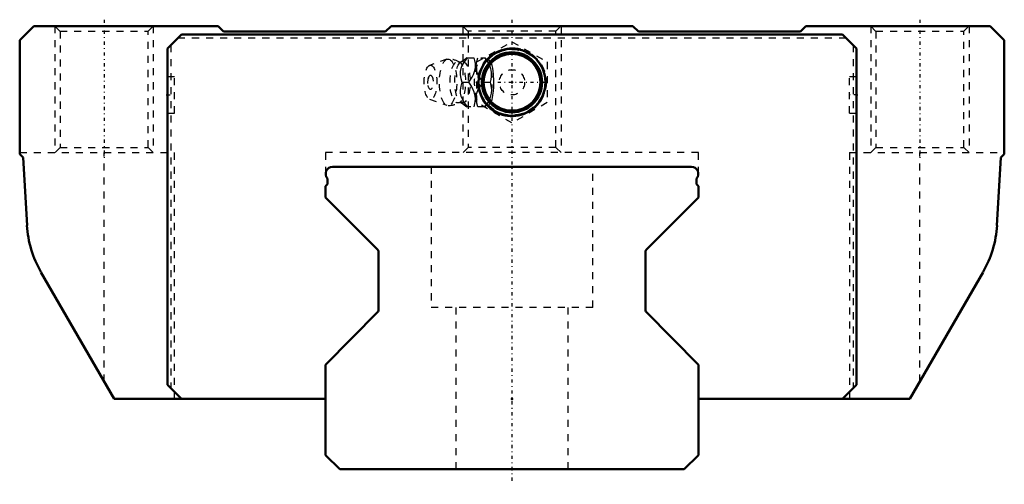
# Model space of a CAD drawing. Header units: millimetres. Extents: x -70 to 70, y -2 to 64.
import ezdxf

# ---------------------------------------------------------------- set-up
doc = ezdxf.new("R2010")
doc.units = ezdxf.units.MM
doc.linetypes.add('Center', pattern=[1.5, 0.45, -0.5, 0.05, -0.5])
doc.linetypes.add('Dashed', pattern=[2, 1, -1])
for name, color, linetype, lineweight in [('2d ConnectionPoints', 7, 'Continuous', 50), ('AM_0', 7, 'Continuous', 50), ('AM_5', 3, 'Continuous', 25), ('AM_7', 7, 'Center', 25), ('AM_9', 6, 'Dashed', 25)]:
    doc.layers.add(name, color=color, linetype=linetype, lineweight=lineweight)

# ---------------------------------------------------------------- blocks, each defined once
blk = doc.blocks.new('1_B_PT1_8_SRN_grease_nipple_joint_0_in_SRN55C1SS780LG300BPT1829750001_2')
at = {"layer": 'AM_5', "linetype": 'Dashed'}
blk.add_arc((0, 55), 4.28, 75, 15, dxfattribs=at)
at = {"layer": 'AM_7'}
blk.add_line((-5.12, 55), (5.12, 55), dxfattribs=at)
at = {"layer": 'AM_9'}
for p, q in [((-5, 57.89), (0, 60.77)), ((0, 60.77), (5, 57.89)), ((-9.25, 58.27), (-11.71, 57.4)), ((-6.42, 58.5), (-3.85, 58.5)), ((-5, 52.11), (-5, 57.89)), ((-3.56, 58.15), (-3.85, 58.5)), ((5, 57.89), (5, 52.11)), ((-7.13, 55), (-6.14, 55)), ((-4.1, 55), (-3.12, 55)), ((-11.71, 52.6), (-9.25, 51.73)), ((0, 49.23), (-5, 52.11)), ((-3.85, 51.5), (-3.56, 51.85)), ((5, 52.11), (0, 49.23)), ((-3.85, 51.5), (-6.42, 51.5))]:
    blk.add_line(p, q, dxfattribs=at)
for points in [[(-7.26, 57.88), (-7.28, 57.87), (-7.34, 57.86), (-7.42, 57.86), (-7.47, 57.88), (-7.48, 57.88)], [(-6.37, 58.5), (-6.77, 57.95), (-7.11, 57.37), (-7.28, 56.96), (-7.37, 56.54), (-7.37, 56.04), (-7.29, 55.55), (-7.13, 55)], [(-6.41, 58.51), (-6.52, 58.4), (-6.75, 58.21), (-7.04, 58.01), (-7.26, 57.88)], [(-6.14, 55), (-5.66, 55.73), (-5.47, 56.13), (-5.32, 56.53), (-5.21, 57.09), (-5.21, 57.66), (-5.28, 58.09), (-5.39, 58.5)], [(-4.1, 55), (-4.5, 55.55), (-4.84, 56.13), (-5.01, 56.54), (-5.1, 56.96), (-5.1, 57.46), (-5.02, 57.95), (-4.86, 58.5)], [(-3.87, 58.5), (-3.39, 57.77), (-3.2, 57.37), (-3.05, 56.97), (-2.94, 56.41), (-2.94, 55.84), (-3, 55.41), (-3.12, 55)], [(-3.56, 51.84), (-3.51, 51.82), (-3.38, 51.81), (-3.25, 51.86), (-3.13, 51.96), (-3.02, 52.12), (-2.92, 52.32), (-2.84, 52.56), (-2.76, 52.85), (-2.71, 53.16), (-2.64, 53.73), (-2.6, 54.32), (-2.59, 55.23), (-2.63, 56.14), (-2.67, 56.57), (-2.73, 56.99), (-2.82, 57.38), (-2.93, 57.71), (-3.05, 57.93), (-3.19, 58.09), (-3.31, 58.17), (-3.43, 58.19), (-3.56, 58.16)], [(-7.13, 55), (-7.29, 54.45), (-7.38, 53.87), (-7.37, 53.46), (-7.28, 53.04), (-7.06, 52.54), (-6.77, 52.05), (-6.37, 51.5)], [(-5.39, 51.5), (-5.22, 52.23), (-5.2, 52.63), (-5.22, 53.03), (-5.36, 53.59), (-5.6, 54.16), (-5.85, 54.59), (-6.14, 55)], [(-4.86, 51.5), (-5.02, 52.05), (-5.11, 52.63), (-5.1, 53.04), (-5.01, 53.46), (-4.8, 53.96), (-4.5, 54.45), (-4.1, 55)], [(-3.12, 55), (-2.95, 54.27), (-2.93, 53.87), (-2.95, 53.47), (-3.09, 52.91), (-3.33, 52.34), (-3.58, 51.91), (-3.87, 51.5)], [(-7.48, 52.12), (-7.47, 52.12), (-7.41, 52.14), (-7.33, 52.14), (-7.27, 52.12), (-7.26, 52.12)], [(-7.26, 52.12), (-7.06, 52), (-6.78, 51.81), (-6.55, 51.63), (-6.41, 51.49)]]:
    blk.add_lwpolyline(points, dxfattribs=at)
for radius in [4.88, 4.86, 4.8, 4.67, 4.06, 1.8]:
    blk.add_circle((0, 55), radius, dxfattribs=at)
for centre, radius, start, end in [((-9.09, 55), 3.3, 60.8606, 90), ((-10.18, 55), 1.82, 153.7155, 206.2845), ((-9.09, 55), 3.3, 270, 299.1394)]:
    blk.add_arc(centre, radius, start, end, dxfattribs=at)
for major_axis, start_param, end_param in [((0, 3.44), 5.871519, 8.998583), ((0, -3.44), 0.411667, 2.729926), ((0, 3.44), 3.146191, 3.553259)]:
    blk.add_ellipse((-4.08, 55), major_axis=major_axis, ratio=0.374607, start_param=start_param, end_param=end_param, dxfattribs=at)
for centre, major_axis in [((-11.59, 55), (0, 2.42)), ((-9.09, 55), (0, 3.3)), ((-7.71, 55), (0, 2.94)), ((-7.04, 55), (0, 2.94)), ((-11.59, 55), (0, 1.01))]:
    blk.add_ellipse(centre, major_axis=major_axis, ratio=0.374607, dxfattribs=at)
blk = doc.blocks.new('2_SRN55CSSB_PT1_81_Slide25_55_0_in_SRN55C1SS780LG300BPT1829750001_2')
at = {"layer": 'AM_0'}
for p, q in [((-68, 63), (-70, 61)), ((-41.8, 63), (-68, 63)), ((-41, 62.2), (-41.8, 63)), ((-17.2, 63), (-18, 62.2)), ((17.2, 63), (-17.2, 63)), ((18, 62.2), (17.2, 63)), ((41.8, 63), (41, 62.2)), ((68, 63), (41.8, 63)), ((70, 61), (68, 63)), ((-47, 61.8), (-49, 59.8)), ((47, 61.8), (-47, 61.8)), ((-18, 62.2), (-41, 62.2)), ((41, 62.2), (18, 62.2)), ((49, 59.8), (47, 61.8)), ((-70, 61), (-70, 44.8)), ((70, 44.8), (70, 61)), ((-49, 59.8), (-49, 12)), ((49, 12), (49, 59.8)), ((-70, 44.8), (-69.5, 44.3)), ((69.5, 44.3), (70, 44.8)), ((-69.5, 44.3), (-68.96, 34.65)), ((68.96, 34.65), (69.5, 44.3)), ((-66.98, 28.03), (-56.57, 10)), ((56.57, 10), (66.98, 28.03)), ((-49, 12), (-47, 10)), ((47, 10), (49, 12)), ((-56.57, 10), (-26.5, 10)), ((26.5, 10), (56.57, 10))]:
    blk.add_line(p, q, dxfattribs=at)
for radius in [4.76, 4.27, 4.03]:
    blk.add_circle((0, 55), radius, dxfattribs=at)
for centre, start, end in [((-53.99, 35.53), 183.374, 209.9889), ((53.99, 35.53), 330.0111, 356.626)]:
    blk.add_arc(centre, 15, start, end, dxfattribs=at)
at = {"layer": 'AM_5', "linetype": 'Dashed'}
for p, q in [((-65, 63), (-65, 45)), ((-51, 63), (-51, 45)), ((-7, 63), (-7, 45)), ((7, 63), (7, 45)), ((51, 63), (51, 45)), ((65, 63), (65, 45))]:
    blk.add_line(p, q, dxfattribs=at)
at = {"layer": 'AM_5'}
blk.add_arc((0, 55), 4.86, 75, 15, dxfattribs=at)
at = {"layer": 'AM_7'}
for p, q in [((-58, 63.9), (-58, 44.1)), ((58, 63.9), (58, 44.1)), ((-49.05, 53.2), (-47.95, 53.2)), ((49.05, 53.2), (47.95, 53.2))]:
    blk.add_line(p, q, dxfattribs=at)
at = {"layer": 'AM_9'}
for p, q in [((-65, 63), (-64.25, 62.25)), ((-51.75, 62.25), (-51, 63)), ((-7, 63), (-6.25, 62.25)), ((6.25, 62.25), (7, 63)), ((51, 63), (51.75, 62.25)), ((64.25, 62.25), (65, 63)), ((-64.25, 62.25), (-64.25, 45.75)), ((-64.25, 62.25), (-51.75, 62.25)), ((-51.75, 45.75), (-51.75, 62.25)), ((-6.25, 62.25), (-6.25, 45.75)), ((6.25, 62.25), (-6.25, 62.25)), ((6.25, 45.75), (6.25, 62.25)), ((51.75, 62.25), (51.75, 45.75)), ((51.75, 62.25), (64.25, 62.25)), ((64.25, 45.75), (64.25, 62.25)), ((-48.5, 60.3), (-48.5, 11.5)), ((-47.5, 61.3), (47.5, 61.3)), ((48.5, 60.3), (48.5, 11.5)), ((-48, 55.8), (-49, 55.8)), ((-48, 50.6), (-48, 55.8)), ((48, 50.6), (48, 55.8)), ((49, 55.8), (48, 55.8)), ((-49, 50.6), (-48, 50.6)), ((48, 50.6), (49, 50.6)), ((-70, 45), (-48, 45)), ((-64.25, 45.75), (-65, 45)), ((-64.25, 45.75), (-51.75, 45.75)), ((-58, 12.47), (-58, 45)), ((-51, 45), (-51.75, 45.75)), ((-48, 10), (-48, 45)), ((26.5, 45), (-26.5, 45)), ((-26.5, 45), (-26.5, 42)), ((-6.25, 45.75), (-7, 45)), ((6.25, 45.75), (-6.25, 45.75)), ((7, 45), (6.25, 45.75)), ((26.5, 42), (26.5, 45)), ((48, 45), (70, 45)), ((48, 45), (48, 10)), ((51.75, 45.75), (51, 45)), ((51.75, 45.75), (64.25, 45.75)), ((58, 12.47), (58, 45)), ((65, 45), (64.25, 45.75))]:
    blk.add_line(p, q, dxfattribs=at)
blk = doc.blocks.new('3_SRN55C78030_Track_0_in_SRN55C1SS780LG300BPT1829750001_2')
at = {"layer": 'AM_0'}
for p, q in [((25.5, 43), (-25.5, 43)), ((-26.25, 41.34), (-26.25, 40.5)), ((26.25, 40.5), (26.25, 41.34)), ((-26.25, 40.5), (-26.5, 40.25)), ((-26.5, 40.25), (-26.5, 38.6)), ((26.5, 40.25), (26.25, 40.5)), ((26.5, 38.6), (26.5, 40.25)), ((-26.5, 38.6), (-19.08, 31.18)), ((19.08, 31.18), (26.5, 38.6)), ((-19, 30.98), (-19, 22.55)), ((19, 22.55), (19, 30.98)), ((-19.08, 22.35), (-26.5, 14.83)), ((26.5, 14.83), (19.08, 22.35)), ((-26.5, 14.83), (-26.5, 2)), ((26.5, 2), (26.5, 14.83)), ((-26.5, 2), (-24.5, 0)), ((24.5, 0), (26.5, 2)), ((-24.5, 0), (24.5, 0))]:
    blk.add_line(p, q, dxfattribs=at)
for centre, radius, start, end in [((-25.5, 42), 1, 90, 221.4096), ((25.5, 42), 1, 318.5904, 90), ((-19.29, 30.98), 0.29, 0, 45), ((19.29, 30.98), 0.29, 135, 180), ((-19.29, 22.55), 0.29, 315.3794, 360), ((19.29, 22.55), 0.29, 180, 224.6206)]:
    blk.add_arc(centre, radius, start, end, dxfattribs=at)
at = {"layer": 'AM_7'}
blk.add_line((0, 63.9), (0, -2.15), dxfattribs=at)
at = {"layer": 'AM_9'}
for p, q in [((-11.5, 43), (-11.5, 23)), ((11.5, 23), (11.5, 43)), ((11.5, 23), (-11.5, 23)), ((-8, 23), (-8, 0)), ((8, 0), (8, 23))]:
    blk.add_line(p, q, dxfattribs=at)

msp = doc.modelspace()

# ---------------------------------------------------------------- linework, layer by layer
at = {"layer": '2d ConnectionPoints'}
for p in [(0, 55), (0, 55), (-49, 53.2), (-49, 53.2), (49, 53.2), (49, 53.2), (0, 10), (0, 10), (0, 0), (0, 0)]:
    msp.add_point(p, dxfattribs=at)

# ---------------------------------------------------------------- block references
for name in ['2_SRN55CSSB_PT1_81_Slide25_55_0_in_SRN55C1SS780LG300BPT1829750001_2', '3_SRN55C78030_Track_0_in_SRN55C1SS780LG300BPT1829750001_2', '1_B_PT1_8_SRN_grease_nipple_joint_0_in_SRN55C1SS780LG300BPT1829750001_2']:
    msp.add_blockref(name, (0, 0))

doc.saveas('drawing.dxf')
